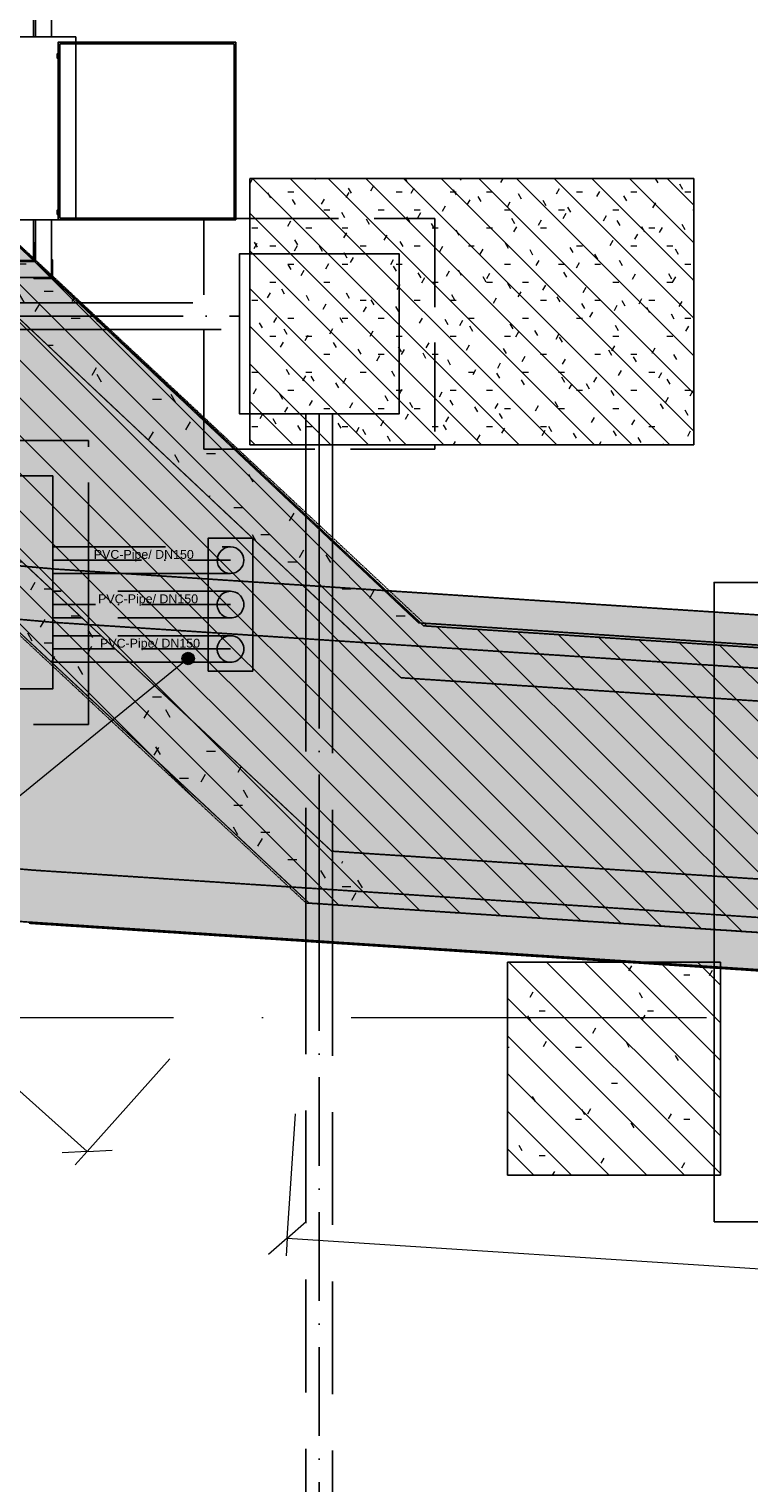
# Model space of a CAD drawing. Header units: millimetres. Extents: x -2694 to 330324, y -17289 to 76899.
# Tile 30 of 142: x 71696 to 75747, y 18130 to 26317. Entities that reach past the tile are written whole.
import ezdxf

# ---------------------------------------------------------------- set-up
doc = ezdxf.new("R2010")
doc.units = ezdxf.units.MM
for name, pattern in [('A_CARA_07', [7, 5, -2]), ('B_CARA_05', [4, 3, -1]), ('IMPORT-A_CARA_07', [700, 500, -200]), ('IMPORT-A_CARA_15', [760, 500, -130, 0, -130]), ('IMPORT-HIDDEN', [952.5, 635, -317.5]), ('Čerchovaná 20mm', [3000, 2000, -500, 0, -500])]:
    doc.linetypes.add(name, pattern=pattern)
for name, color, linetype, lineweight in [('02_0_25386_PODLAHA HALY A ZÁKLADY VESTAVKŮ 4_6_2025_dwg', 8, 'Continuous', 9), ('CA_KOTY', 3, 'Continuous', 9), ('CA_KOTY-100', 3, 'Continuous', 9), ('CA_OSY', 5, 'IMPORT-A_CARA_15', 13), ('CA_PODLAHA CHRÁN_ POPIS', 12, 'IMPORT-A_CARA_15', 25), ('CA_PODLAHA CHRÁNIČKY', 12, 'IMPORT-A_CARA_07', 25), ('CA_PODLAHA OBRYS', 12, 'Continuous', 25), ('CA_POHHRA18', 9, 'Continuous', 9), ('CA_POHHRA25', 7, 'Continuous', 13), ('CA_TEXT25', 7, 'Continuous', 9), ('CA_ZAKLADY25', 7, 'Continuous', 13), ('CA_ZAKLADY5', 1, 'Continuous', 25), ('CA_ZÁKLADY TG', 9, 'Continuous', 25)]:
    doc.layers.add(name, color=color, linetype=linetype, lineweight=lineweight)
doc.styles.add('Arial', font='arial.ttf', dxfattribs={"height": 50})
doc.styles.add('Arial_2', font='arial.ttf', dxfattribs={"width": 0.8, "height": 250})
doc.dimstyles.new('HP_Přímá_-_2_5_mm_Ariel', dxfattribs={"dimscale": 304.8, "dimtxt": 255.06485, "dimasz": 0.656168, "dimexe": 0.328084, "dimexo": 0.0625, "dimgap": 0.164042, "dimtad": 1, "dimdec": 0, "dimzin": 0, "dimdsep": 46, "dimtxsty": 'Arial_2', "dimblk1": 'OBLIQUE', "dimblk2": 'OBLIQUE', "dimsah": 1, "dimcen": 0.09, "dimazin": 0, "dimtfac": 1, "dimtdec": 4, "dimtix": 1, "dimtmove": 0, "dimatfit": 3, "dimfxl": 2.296588, "dimfxlon": 1, "dimtvp": 1, "dimtfill": 1, "dimtolj": 1, "dimtzin": 0, "dimarcsym": 2})
pattern_1 = [(0, (0, 0), (609.6, 152.4), [50.292, -406.908, 50.292, -406.908, -2438.4]), (0, (0, 0), (609.6, 152.4), [-914.4, 50.292, -864.108, 50.292, -406.908, -1066.8]), (0, (0, 0), (609.6, 152.4), [-2286, 50.292, -254.508, 50.292, -711.708]), (120, (228.6, 76.2), (-436.78227, 451.729086), [50.292, -406.908, 50.292, -406.908, -2438.4]), (120, (228.6, 76.2), (-436.78227, 451.729086), [-914.4, 50.292, -864.108, 50.292, -406.908, -1066.8]), (120, (228.6, 76.2), (-436.78227, 451.729086), [-2286, 50.292, -254.508, 50.292, -711.708]), (240, (304.8, 381), (-172.81773, -604.129086), [50.292, -406.908, 50.292, -406.908, -2438.4]), (240, (304.8, 381), (-172.81773, -604.129086), [-914.4, 50.292, -864.108, 50.292, -406.908, -1066.8]), (240, (304.8, 381), (-172.81773, -604.129086), [-2286, 50.292, -254.508, 50.292, -711.708])]
pattern_2 = [(135, (0, 0), (-106.06602, -106.06602), [])]

# ---------------------------------------------------------------- blocks, each defined once
blk = doc.blocks.new('Fundament_ pravoúhlý - 1200 x 1200 x 4400mm-V75-BOURÁNÍ STÁVAJÍCÍCH ZÁKLADOVÝCH PRVKŮ')
at = {"layer": 'CA_ZAKLADY25'}
h = blk.add_hatch(dxfattribs=at)
h.set_pattern_fill('FP_41', color=256, style=0, pattern_type=2)
h.set_pattern_definition([(0, (-74988.01, -20462.72), (812.8, 203.2), [33.528, -576.072, 33.528, -3827.272]), (0, (-74988.01, -20462.72), (812.8, 203.2), [-643.128, -576.072, 33.528, -1185.672, -2032]), (0, (-74988.01, -20462.72), (812.8, 203.2), [-2438.4, 33.528, -576.072, 33.528, -1388.872]), (0, (-74988.01, -20462.72), (812.8, 203.2), [-3081.528, -372.872, 33.528, -982.472]), (120, (-74683.21, -20361.12), (-582.37636, 602.30545), [33.528, -576.072, 33.528, -3827.272]), (120, (-74683.21, -20361.12), (-582.37636, 602.30545), [-643.128, -576.072, 33.528, -1185.672, -2032]), (120, (-74683.21, -20361.12), (-582.37636, 602.30545), [-2438.4, 33.528, -576.072, 33.528, -1388.872]), (120, (-74683.21, -20361.12), (-582.37636, 602.30545), [-3081.528, -372.872, 33.528, -982.472]), (240, (-74581.62, -19954.72), (-230.42364, -805.50545), [33.528, -576.072, 33.528, -3827.272]), (240, (-74581.62, -19954.72), (-230.42364, -805.50545), [-643.128, -576.072, 33.528, -1185.672, -2032]), (240, (-74581.62, -19954.72), (-230.42364, -805.50545), [-2438.4, 33.528, -576.072, 33.528, -1388.872]), (240, (-74581.62, -19954.72), (-230.42364, -805.50545), [-3081.528, -372.872, 33.528, -982.472])])
h.paths.add_polyline_path([(600, 600), (-600, 600), (-600, -600), (600, -600)])
at = {"layer": 'CA_ZAKLADY25', "color": 9, "linetype": 'B_CARA_05', "lineweight": 25}
for p, q in [((600, 600), (-600, 600)), ((-600, 600), (-600, -600)), ((-600, -600), (-600, 600)), ((-600, 600), (600, 600)), ((600, -600), (600, 600)), ((600, 600), (600, -600)), ((-600, -600), (600, -600)), ((600, -600), (-600, -600))]:
    blk.add_line(p, q, dxfattribs=at)
blk = doc.blocks.new('11542 TAO základy_rvt-1-BOURÁNÍ STÁVAJÍCÍCH ZÁKLADOVÝCH PRVKŮ')
at = {"layer": 'CA_ZAKLADY25'}
h = blk.add_hatch(dxfattribs=at)
h.set_pattern_fill('FP_8', color=256, style=0, pattern_type=2)
h.set_pattern_definition([(0, (0, 0), (406.4, 101.6), [33.528, -271.272, 33.528, -271.272, -1625.6]), (0, (0, 0), (406.4, 101.6), [-609.6, 33.528, -576.072, 33.528, -271.272, -711.2]), (0, (0, 0), (406.4, 101.6), [-1524, 33.528, -169.672, 33.528, -474.472]), (120, (152.4, 50.8), (-291.18818, 301.15272), [33.528, -271.272, 33.528, -271.272, -1625.6]), (120, (152.4, 50.8), (-291.18818, 301.15272), [-609.6, 33.528, -576.072, 33.528, -271.272, -711.2]), (120, (152.4, 50.8), (-291.18818, 301.15272), [-1524, 33.528, -169.672, 33.528, -474.472]), (240, (203.2, 254), (-115.21182, -402.75272), [33.528, -271.272, 33.528, -271.272, -1625.6]), (240, (203.2, 254), (-115.21182, -402.75272), [-609.6, 33.528, -576.072, 33.528, -271.272, -711.2]), (240, (203.2, 254), (-115.21182, -402.75272), [-1524, 33.528, -169.672, 33.528, -474.472])])
h.paths.add_polyline_path([(75438, 23975.4), (75438, 25475.4), (72938, 25475.4), (72938, 23975.4), (73001.2, 23975.4)])
at = {"layer": 'CA_ZAKLADY25', "color": 9, "linetype": 'B_CARA_05', "lineweight": 25}
for p, q in [((72938, 23975.4), (72938, 25475.4)), ((72938, 25475.4), (75438, 25475.4)), ((75438, 25475.4), (75438, 23975.4)), ((75438, 23975.4), (72938, 23975.4))]:
    blk.add_line(p, q, dxfattribs=at)
at = {"layer": 'CA_ZAKLADY5', "color": 253, "linetype": 'B_CARA_05', "lineweight": 13}
for p, q in [((75438, 25475.4), (72938, 25475.4)), ((72938, 25475.4), (72938, 23975.4)), ((75438, 23975.4), (75438, 25475.4)), ((72938, 23975.4), (75438, 23975.4))]:
    blk.add_line(p, q, dxfattribs=at)
at = {"layer": 'CA_ZAKLADY25', "color": 9, "linetype": 'B_CARA_05', "lineweight": 25}
blk.add_blockref('Fundament_ pravoúhlý - 1200 x 1200 x 4400mm-V75-BOURÁNÍ STÁVAJÍCÍCH ZÁKLADOVÝCH PRVKŮ', (74988, 20462.7), dxfattribs=at)
blk = doc.blocks.new('02_0_25386_PODLAHA HALY A ZÁKLADY VESTAVKŮ 4_6_2025_dwg_A$Cb521db9a-2769431-BOURÁNÍ STÁVAJÍCÍCH ZÁKLADOVÝCH PRVKŮ')
at = {"layer": 'CA_ZÁKLADY TG', "color": 1}
for p, q in [((6040, 2072), (6040, 2207)), ((6051, 1042), (6051, 811.1)), ((6045, 907), (6040, 907)), ((6034, 812), (5945, 812)), ((5945, 807), (6034, 807)), ((6040, 812), (6034, 812)), ((6034, 807), (6045, 807)), ((6045, 807.3), (6045, 816.8)), ((5713.3, 717), (6046, 717)), ((6041, 717), (6041, 712)), ((6041, 712), (6046, 712)), ((6046, 717), (6135, 717)), ((6046, 712), (6046, 717)), ((6135, 712), (6046, 712)), ((6135, 717), (6141, 717)), ((6146, 712), (6135, 712)), ((6146, 721.7), (6146, 712.3))]:
    blk.add_line(p, q, dxfattribs=at)
at = {"layer": 'CA_ZÁKLADY TG', "color": 1, "flags": 128}
for points in [[(6141, 2072), (6141, 2308), (6141, 2397), (6141, 2403), (6135, 2403), (6046, 2403), (4359.9, 2403)], [(4455.5, 2313), (6051, 2313), (6051, 2072)], [(5121, 1686.5), (5121, 2072), (6278, 2072)], [(6278, 2072), (6278, 1042), (5805.7, 1042)], [(6178, 1977), (6173, 1977), (6173, 1952), (6178, 1952)], [(6178, 1097), (6173, 1097), (6173, 1072), (6178, 1072)], [(6040, 1042), (6040, 907), (6040, 821.5)], [(6141, 726.4), (6141, 812), (6141, 1042)], [(6045, 816.8), (6045, 818), (6045, 907), (6045, 912), (6040, 912)], [(6040, 821.5), (6040, 818), (6040, 812)], [(6051, 811.1), (6051, 807), (6045.4, 807)], [(6146, 812), (6146, 817), (6141, 817)], [(6141, 812), (6146, 812), (6146, 723), (6146, 721.7)], [(6141, 717), (6141, 723), (6141, 726.4)]]:
    blk.add_lwpolyline(points, dxfattribs=at)
for points in [[(7178, 2042), (6178, 2042), (6178, 1042), (7178, 1042)], [(7168, 1052), (6188, 1052), (6188, 2032), (7168, 2032)]]:
    blk.add_lwpolyline(points, close=True, dxfattribs=at)
blk = doc.blocks.new('02_0_25386_PODLAHA HALY A ZÁKLADY VESTAVKŮ 4_6_2025_dwg_A$C0b34a81f-2769432-BOURÁNÍ STÁVAJÍCÍCH ZÁKLADOVÝCH PRVKŮ')
at = {"layer": 'CA_PODLAHA CHRÁN_ POPIS', "color": 1}
for p, q in [((72034.1, 25113.2), (72461.7, 25113.2)), ((72461.7, 25113.2), (72471.8, 25113.2)), ((72471.8, 25113.2), (73288.2, 25113.2)), ((73738.2, 24563.2), (73738.2, 24387.8)), ((73738.2, 24387.8), (73738.2, 23921.1)), ((73738.2, 23921.1), (73738.2, 23911.6)), ((73738.2, 23911.6), (73738.2, 23591.4)), ((72238.2, 23738.2), (73238.2, 23738.2)), ((73738.2, 23591.4), (73738.2, 23509.1)), ((73738.2, 23509.1), (73738.2, 23290.7)), ((72322.5, 23488.2), (72238.2, 23488.2)), ((73238.2, 23488.2), (72322.5, 23488.2)), ((73738.2, 23290.7), (73738.2, 22164.3)), ((72589.8, 23238.2), (72238.2, 23238.2)), ((73238.2, 23238.2), (72589.8, 23238.2)), ((73738.2, 22164.3), (73738.2, 21887.8)), ((73738.2, 21887.8), (73738.2, 21803.5)), ((73738.2, 21803.5), (73738.2, 21593.8)), ((73738.2, 21593.8), (73738.2, 21587.1)), ((73738.2, 21587.1), (73738.2, 11671.2))]:
    blk.add_line(p, q, dxfattribs=at)
at = {"layer": 'CA_PODLAHA CHRÁNIČKY', "color": 1, "linetype": 'IMPORT-HIDDEN'}
for p, q in [((71954.4, 25188.2), (72382, 25188.2)), ((72382, 25188.2), (72392.1, 25188.2)), ((72392.1, 25188.2), (73288.2, 25188.2)), ((70664.9, 25038.2), (72113.8, 25038.2)), ((72113.8, 25038.2), (72541.4, 25038.2)), ((72541.4, 25038.2), (72551.4, 25038.2)), ((72551.4, 25038.2), (73288.2, 25038.2)), ((73663.2, 24563.2), (73663.2, 24387.8)), ((73813.2, 24563.2), (73813.2, 24387.8)), ((73663.2, 24387.8), (73663.2, 23991.7)), ((73813.2, 24387.8), (73813.2, 23850.5)), ((73663.2, 23991.7), (73663.2, 23982.2)), ((73663.2, 23982.2), (73663.2, 23596.3)), ((73813.2, 23850.5), (73813.2, 23841)), ((73813.2, 23841), (73813.2, 23586.5)), ((72238.2, 23813.2), (73238.2, 23813.2)), ((72238.2, 23663.2), (72637.7, 23663.2)), ((72637.7, 23663.2), (73238.2, 23663.2)), ((73663.2, 23596.3), (73663.2, 23579.7)), ((73663.2, 23579.7), (73663.2, 23295.6)), ((73813.2, 23586.5), (73813.2, 23438.5)), ((72242.3, 23563.2), (72238.2, 23563.2)), ((73238.2, 23563.2), (72242.3, 23563.2)), ((73813.2, 23438.5), (73813.2, 23285.9)), ((72402.7, 23413.2), (72238.2, 23413.2)), ((73238.2, 23413.2), (72402.7, 23413.2)), ((72509.6, 23313.2), (72238.2, 23313.2)), ((73238.2, 23313.2), (72509.6, 23313.2)), ((73663.2, 23295.6), (73663.2, 22234.5)), ((73813.2, 23285.9), (73813.2, 22099.2)), ((72670.1, 23163.2), (72238.2, 23163.2)), ((73238.2, 23163.2), (72670.1, 23163.2)), ((73663.2, 22234.5), (73663.2, 21892.6)), ((73813.2, 22099.2), (73813.2, 21882.9)), ((73663.2, 21892.6), (73663.2, 21823.7)), ((73813.2, 21882.9), (73813.2, 21798.6)), ((73663.2, 21823.7), (73663.2, 21598.7)), ((73813.2, 21798.6), (73813.2, 21589)), ((73663.2, 21598.7), (73663.2, 21592)), ((73663.2, 21592), (73663.2, 11671.2)), ((73813.2, 21589), (73813.2, 21582.2)), ((73813.2, 21582.2), (73813.2, 11671.2))]:
    blk.add_line(p, q, dxfattribs=at)
at = {"layer": 'CA_PODLAHA OBRYS', "color": 1, "linetype": 'IMPORT-A_CARA_07'}
for p, q in [((73088.2, 25663.2), (73346.8, 25663.2)), ((73088.2, 24532.9), (73088.2, 25663.2)), ((73346.8, 25663.2), (74388.2, 25663.2)), ((74388.2, 25663.2), (74388.2, 24387.8)), ((73088.2, 24523.5), (73088.2, 24532.9)), ((72438.2, 24413.2), (71333.3, 24413.2)), ((72438.2, 23676.2), (72438.2, 24413.2)), ((73268.5, 24363.2), (73258.5, 24363.2)), ((72438.2, 23380), (72438.2, 23676.2)), ((72438.2, 23375.6), (72438.2, 23380)), ((72438.2, 22969.2), (72438.2, 23375.6))]:
    blk.add_line(p, q, dxfattribs=at)
at = {"layer": 'CA_PODLAHA OBRYS', "color": 1}
for p, q in [((72238.2, 24213.2), (72238.2, 23689.7)), ((72238.2, 23689.7), (72238.2, 24213.2)), ((73363.2, 23863.2), (73362, 23863.2)), ((73363.2, 23615.8), (73363.2, 23862.1)), ((72238.2, 23567), (72238.2, 23689.7)), ((72238.2, 23689.7), (72238.2, 23567)), ((73113.2, 23632.2), (73113.2, 23331.5)), ((73363.2, 23315.2), (73363.2, 23615.8)), ((72238.2, 23388.6), (72238.2, 23567)), ((72238.2, 23567), (72238.2, 23388.6)), ((75959.8, 23446.4), (75959.8, 23276.6)), ((72238.2, 23156.3), (72238.2, 23388.6)), ((72238.2, 23388.6), (72238.2, 23156.3)), ((73113.2, 23331.5), (73113.2, 23113.2)), ((73363.2, 23113.2), (73363.2, 23315.2)), ((75959.8, 23276.6), (75959.8, 23262)), ((75959.8, 23262), (75959.8, 23145.8)), ((73113.2, 23113.2), (73363.2, 23113.2)), ((75959.8, 23145.8), (75959.8, 22961.3)), ((75959.8, 22961.3), (75959.8, 21959.2)), ((75959.8, 21959.2), (75959.8, 21742.8)), ((75959.8, 21742.8), (75959.8, 21658.6)), ((75959.8, 21658.2), (75959.8, 21475.1)), ((75959.8, 21475.1), (75959.8, 21448.9)), ((75959.8, 21448.9), (75959.8, 21442.2)), ((75959.8, 21442.2), (75959.8, 20275.1)), ((75959.8, 20275.1), (75959.8, 20013.3)), ((75959.8, 20013.3), (80596.8, 20013.3))]:
    blk.add_line(p, q, dxfattribs=at)
at = {"layer": 'CA_PODLAHA OBRYS', "color": 1, "flags": 128}
for points in [[(73288.2, 25463.2), (73288.2, 24563.2), (73346.8, 24563.2)], [(73346.8, 24563.2), (73288.2, 24563.2), (73288.2, 25463.2)], [(73346.8, 24563.2), (74188.2, 24563.2), (74188.2, 25463.2), (73346.8, 25463.2)], [(73346.8, 25463.2), (74188.2, 25463.2), (74188.2, 24563.2), (73346.8, 24563.2)], [(73362, 23863.2), (73113.2, 23863.2), (73113.2, 23632.2)], [(86596.8, 23613.3), (75959.8, 23613.3), (75959.8, 23446.4)], [(72238.2, 23156.3), (72238.2, 23013.2), (70938.2, 23013.2), (70938.2, 23504.1)], [(70938.2, 23013.2), (72238.2, 23013.2), (72238.2, 23156.3)]]:
    blk.add_lwpolyline(points, dxfattribs=at)
for points in [[(73346.8, 25463.2), (73288.2, 25463.2)], [(71547.2, 24213.2), (72238.2, 24213.2)]]:
    blk.add_lwpolyline(points, close=True, dxfattribs=at)
at = {"layer": 'CA_PODLAHA OBRYS', "color": 1, "linetype": 'IMPORT-A_CARA_07', "flags": 128}
for points in [[(73258.5, 24363.2), (73088.2, 24363.2), (73088.2, 24523.5)], [(74388.2, 24387.8), (74388.2, 24363.2), (73268.5, 24363.2)], [(70738.2, 23521.9), (70738.2, 22813.2), (72438.2, 22813.2), (72438.2, 22969.2)]]:
    blk.add_lwpolyline(points, dxfattribs=at)
at = {"layer": 'CA_PODLAHA OBRYS', "color": 1}
blk.add_circle((73238.2, 23738.2), 75, dxfattribs=at)
for centre, start, end in [((73238.2, 23488.2), 166.15385, 193.84615), ((73238.2, 23488.2), 138.46154, 166.15385), ((73238.2, 23488.2), 110.76923, 138.46154), ((73238.2, 23488.2), 83.07692, 110.76923), ((73238.2, 23488.2), 55.38462, 83.07692), ((73238.2, 23488.2), 27.69231, 55.38462), ((73238.2, 23488.2), 0, 27.69231), ((73238.2, 23488.2), 193.84615, 221.53846), ((73238.2, 23488.2), 221.53846, 249.23077), ((73238.2, 23488.2), 249.23077, 276.92308), ((73238.2, 23488.2), 276.92308, 304.61538), ((73238.2, 23488.2), 304.61538, 332.30769), ((73238.2, 23488.2), 332.30769, 0), ((73238.2, 23238.2), 27.69231, 193.84615), ((73238.2, 23238.2), 0, 27.69231), ((73238.2, 23238.2), 193.84615, 221.53846), ((73238.2, 23238.2), 221.53846, 332.30769), ((73238.2, 23238.2), 332.30769, 0)]:
    blk.add_arc(centre, 75, start, end, dxfattribs=at)
blk.add_blockref('02_0_25386_PODLAHA HALY A ZÁKLADY VESTAVKŮ 4_6_2025_dwg_A$Cb521db9a-2769431-BOURÁNÍ STÁVAJÍCÍCH ZÁKLADOVÝCH PRVKŮ', (66090.2, 24613.2))
at = {"layer": 'CA_PODLAHA CHRÁN_ POPIS', "char_height": 50, "width": 672.141, "attachment_point": 2, "line_spacing_factor": 0.941778, "style": 'Arial'}
for insert in [(72750.2, 23795.8), (72774.4, 23545.8), (72785.4, 23295.8)]:
    blk.add_mtext('PVC-Pipe/ DN150', dxfattribs=dict(at, insert=insert))
blk = doc.blocks.new('02_0_25386_PODLAHA HALY A ZÁKLADY VESTAVKŮ 4_6_2025_dwg-2745952-BOURÁNÍ STÁVAJÍCÍCH ZÁKLADOVÝCH PRVKŮ')
blk.add_blockref('02_0_25386_PODLAHA HALY A ZÁKLADY VESTAVKŮ 4_6_2025_dwg_A$C0b34a81f-2769432-BOURÁNÍ STÁVAJÍCÍCH ZÁKLADOVÝCH PRVKŮ', (2306173.8, -1797959.4))
blk = doc.blocks.new('DIMBLOCK9-BOURÁNÍ STÁVAJÍCÍCH ZÁKLADOVÝCH PRVKŮ')
at = {"layer": 'CA_KOTY-100'}
for p, q in [((73148.8, 19509.1), (73194.5, 20207.6)), ((73148.8, 19509.1), (73255.1, 19602.4)), ((73148.8, 19509.1), (73042.5, 19415.8)), ((73148.8, 19509.1), (73142.2, 19409.3)), ((73148.8, 19509.1), (90686.5, 18362.1)), ((90686.5, 18362.1), (90732.2, 19060.6)), ((90686.5, 18362.1), (90792.8, 18455.3)), ((90686.5, 18362.1), (90580.2, 18268.8)), ((90686.5, 18362.1), (90680, 18262.3))]:
    blk.add_line(p, q, dxfattribs=at)
at = {"layer": 'CA_KOTY-100', "color": 0, "insert": (81560.3, 19334.3), "char_height": 250, "width": 918.233, "attachment_point": 1, "rotation": 356.25798, "line_spacing_factor": 0.941778, "style": 'Arial_2', "bg_fill": 3, "box_fill_scale": 1.25, "bg_fill_color": 256, "bg_fill_true_color": 13158600, "bg_fill_transparency": 0}
blk.add_mtext('17575', dxfattribs=at)
blk = doc.blocks.new('_Oblique')
at = {"color": 0, "linetype": 'ByBlock', "lineweight": -2}
blk.add_line((-0.5, -0.5), (0.5, 0.5), dxfattribs=at)
blk = doc.blocks.new('DIMBLOCK10-BOURÁNÍ STÁVAJÍCÍCH ZÁKLADOVÝCH PRVKŮ')
at = {"layer": 'CA_KOTY-100'}
for p, q in [((66814.6, 24648.9), (67281, 25170.9)), ((66814.6, 24648.9), (66673.5, 24641)), ((66814.6, 24648.9), (66748, 24574.3)), ((66814.6, 24648.9), (66955.8, 24656.9)), ((66814.6, 24648.9), (72022.5, 19996.2)), ((72022.5, 19996.2), (72488.9, 20518.2)), ((72022.5, 19996.2), (71881.3, 19988.2)), ((72022.5, 19996.2), (71955.9, 19921.6)), ((72022.5, 19996.2), (72163.7, 20004.1))]:
    blk.add_line(p, q, dxfattribs=at)
at = {"layer": 'CA_KOTY-100', "color": 0, "insert": (69439.9, 22805.8), "char_height": 250, "width": 734.587, "attachment_point": 1, "rotation": 318.22197, "line_spacing_factor": 0.941778, "style": 'Arial_2', "bg_fill": 3, "box_fill_scale": 1.25, "bg_fill_color": 256, "bg_fill_true_color": 13158600, "bg_fill_transparency": 0}
blk.add_mtext('6984', dxfattribs=at)

msp = doc.modelspace()

# ---------------------------------------------------------------- hatches: boundary and pattern name
at = {"layer": 'CA_POHHRA18'}
h = msp.add_hatch(dxfattribs=at)
h.set_pattern_fill('FP_191', color=90, style=0, pattern_type=2)
h.set_pattern_definition(pattern_2)
h.paths.add_polyline_path([(90810.2, 20252.9), (90914.3, 21844.6), (73936.6, 22955), (69231.8, 27354.5), (68162.5, 26157.6), (73254.6, 21395.9), (82639.5, 20784.9)])
h.paths.add_polyline_path([(153317.7, 24114.7), (164295.2, 25632.4), (171831.9, 25828), (171790.4, 27427), (164161.3, 27229.1), (153098.6, 25699.6)])
h = msp.add_hatch(dxfattribs=at)
h.set_pattern_fill('FP_191', color=90, style=0, pattern_type=2)
h.set_pattern_definition(pattern_2)
h.paths.add_polyline_path([(73001.2, 23975.4), (75438, 23975.4), (75438, 25475.4), (72938, 25475.4), (72938, 23975.4)])
h = msp.add_hatch(dxfattribs=at)
h.set_pattern_fill('FP_191', color=90, style=0, pattern_type=2)
h.set_pattern_definition(pattern_2)
h.paths.add_polyline_path([(74388, 21062.7), (74388, 19862.7), (75588, 19862.7), (75588, 21062.7)])
at = {"layer": 'CA_POHHRA25', "linetype": 'B_CARA_05'}
h = msp.add_hatch(dxfattribs=at)
h.set_pattern_fill('FP_7', color=256, style=0, pattern_type=2)
h.set_pattern_definition(pattern_1)
h.paths.add_polyline_path([(71825.7, 22976.5), (71848.8, 23275.6), (258, 29642.5), (231.4, 29343.7), (63362.9, 23729.1)])
h = msp.add_hatch(dxfattribs=at)
h.set_pattern_fill('FP_6', color=256, style=0, pattern_type=2)
h.set_pattern_definition(pattern_1)
h.paths.add_polyline_path([(71695.8, 21281.4), (71718.8, 21580.5), (107.4, 27949.2), (80.8, 27650.3), (63362.9, 22022.4)])
h = msp.add_hatch(dxfattribs=at)
h.set_pattern_fill('FP_4', color=256, style=0, pattern_type=2)
h.set_pattern_definition(pattern_1)
h.paths.add_polyline_path([(73916.4, 22956.3), (68690.1, 27875.8), (68219.9, 27906.4), (73446.1, 22986.9)])
h = msp.add_hatch(dxfattribs=at)
h.set_pattern_fill('FP_2', color=256, style=0, pattern_type=2)
h.set_pattern_definition(pattern_1)
h.paths.add_polyline_path([(73744.3, 21364.1), (68480.8, 26286), (68008.7, 26316.7), (73272.1, 21394.9)])
h = msp.add_hatch(dxfattribs=at)
h.set_pattern_fill('FP_6', color=256, style=0, pattern_type=2)
h.set_pattern_definition(pattern_1)
h.paths.add_polyline_path([(112655.7, 20312.7), (114133, 20516.9), (71848.8, 23275.6), (71825.7, 22976.5), (111554.5, 20384.5)])
h = msp.add_hatch(dxfattribs=at)
h.set_pattern_fill('FP_3', color=256, style=0, pattern_type=2)
h.set_pattern_definition(pattern_1)
h.paths.add_polyline_path([(114243.5, 20024.6), (114232.6, 20325.9), (73446.1, 22986.9), (73789.3, 22663.9), (111554.5, 20200)])
h = msp.add_hatch(dxfattribs=at)
h.set_pattern_fill('FP_2', color=256, style=0, pattern_type=2)
h.set_pattern_definition(pattern_1)
h.paths.add_polyline_path([(114290.7, 18718.7), (114279.8, 19020.1), (73398.7, 21687.3), (73744.3, 21364.1), (111554.5, 18897.3)])
h = msp.add_hatch(dxfattribs=at)
h.set_pattern_fill('FP_6', color=256, style=0, pattern_type=2)
h.set_pattern_definition(pattern_1)
h.paths.add_polyline_path([(114205.5, 18507.9), (114194.6, 18809.3), (71718.8, 21580.5), (71695.8, 21281.4), (111554.5, 18680.9)])
at = {"layer": 'CA_TEXT25'}
h = msp.add_hatch(color=256, dxfattribs=at)
edge = h.paths.add_edge_path()
edge.add_arc((72591.4, 22772.2), 35, 0, 360)
at = {"layer": 'CA_ZAKLADY25', "linetype": 'B_CARA_05'}
h = msp.add_hatch(dxfattribs=at)
h.set_pattern_fill('FP_6', color=256, style=0, pattern_type=2)
h.set_pattern_definition(pattern_1)
h.paths.add_polyline_path([(114295.2, 18711.8), (164290.8, 25624.3), (256533.4, 28017.2), (300316.5, 24830.7), (300433, 26438.8), (256575.5, 29630.7), (164143.8, 27232.5), (114232, 20331.6), (73888.4, 22973.1), (68679.3, 27876.5), (374.8, 32323.6), (270.9, 30726.9), (68008.8, 26316.6), (73272.1, 21394.9), (111554.5, 18891.1)])
h = msp.add_hatch(dxfattribs=at)
h.set_pattern_fill('FP_6', color=256, style=0, pattern_type=2)
h.set_pattern_definition(pattern_1)
h.paths.add_polyline_path([(114295.2, 18711.8), (164290.8, 25624.3), (256533.4, 28017.2), (300316.5, 24830.7), (300433, 26438.8), (256575.5, 29630.7), (164143.8, 27232.5), (114232, 20331.6), (73888.4, 22973.1), (68679.3, 27876.5), (374.8, 32323.6), (270.9, 30726.9), (68008.8, 26316.6), (73272.1, 21394.9), (111554.5, 18891.1)])
h = msp.add_hatch(dxfattribs=at)
h.set_pattern_fill('FP_6', color=256, style=0, pattern_type=2)
h.set_pattern_definition(pattern_1)
h.paths.add_polyline_path([(114205.2, 18514.7), (164274.5, 25437.3), (256538.1, 27831.1), (300315, 24639.3), (300460.1, 26633.1), (256584.9, 29826.2), (164111.1, 27427), (114133, 20516.9), (71848.8, 23275.6), (259.8, 29642.3), (82.6, 27650.1), (71406.6, 21306.9), (111554.5, 18687.6)])
h = msp.add_hatch(dxfattribs=at)
h.set_pattern_fill('FP_6', color=256, style=0, pattern_type=2)
h.set_pattern_definition(pattern_1)
h.paths.add_polyline_path([(114205.2, 18514.7), (164274.5, 25437.3), (256538.1, 27831.1), (300315, 24639.3), (300460.1, 26633.1), (256584.9, 29826.2), (164111.1, 27427), (114133, 20516.9), (71848.8, 23275.6), (259.8, 29642.3), (82.6, 27650.1), (71406.6, 21306.9), (111554.5, 18687.6)])

# ---------------------------------------------------------------- linework, layer by layer
at = {"layer": 'CA_OSY', "linetype": 'Čerchovaná 20mm', "lineweight": 9}
msp.add_line((-1493.6, 20749.9), (299971.9, 20749.9), dxfattribs=at)
at = {"layer": 'CA_POHHRA25', "linetype": 'B_CARA_05', "lineweight": 9}
for p, q in [((71848.8, 23275.6), (258, 29642.5)), ((258, 29642.5), (71848.8, 23275.6)), ((71825.7, 22976.5), (231.4, 29343.7)), ((231.4, 29343.7), (71825.7, 22976.5)), ((71718.8, 21580.5), (107.4, 27949.2)), ((107.4, 27949.2), (71718.8, 21580.5)), ((73916.4, 22956.3), (68690.1, 27875.8)), ((68690.1, 27875.8), (73916.4, 22956.3)), ((73789.3, 22663.9), (68563, 27583.4)), ((68563, 27583.4), (73789.3, 22663.9)), ((68135.3, 26609.1), (73398.7, 21687.3)), ((73398.7, 21687.3), (68135.3, 26609.1)), ((68008.7, 26316.7), (73272.1, 21394.9)), ((73272.1, 21394.9), (68008.7, 26316.7)), ((71848.8, 23275.6), (115621.2, 20419.8)), ((115621.2, 20419.8), (71848.8, 23275.6)), ((71825.7, 22976.5), (112655.7, 20312.7)), ((112655.7, 20312.7), (71825.7, 22976.5)), ((114232.6, 20325.9), (73916.4, 22956.3)), ((73916.4, 22956.3), (114232.6, 20325.9)), ((114243.5, 20024.6), (73789.3, 22663.9)), ((73789.3, 22663.9), (114243.5, 20024.6)), ((73398.7, 21687.3), (114279.8, 19020.1)), ((114279.8, 19020.1), (73398.7, 21687.3)), ((114194.6, 18809.3), (71718.8, 21580.5)), ((71718.8, 21580.5), (114194.6, 18809.3)), ((73272.1, 21394.9), (114290.7, 18718.7)), ((114290.7, 18718.7), (73272.1, 21394.9)), ((114205.5, 18507.9), (71695.8, 21281.4)), ((71695.8, 21281.4), (114205.5, 18507.9))]:
    msp.add_line(p, q, dxfattribs=at)
at = {"layer": 'CA_POHHRA25', "linetype": 'A_CARA_07', "lineweight": 9}
for p, q in [((73936.6, 22955), (69231.8, 27354.5)), ((68162.5, 26157.6), (73254.6, 21395.9)), ((72938, 25475.4), (72938, 23975.4)), ((75438, 25475.4), (72938, 25475.4)), ((75438, 23975.4), (75438, 25475.4)), ((72938, 23975.4), (75438, 23975.4)), ((90914.3, 21844.6), (73936.6, 22955)), ((73254.6, 21395.9), (90810.2, 20252.9)), ((74388, 21062.7), (74388, 19862.7)), ((75588, 21062.7), (74388, 21062.7)), ((75588, 19862.7), (75588, 21062.7)), ((74388, 19862.7), (75588, 19862.7))]:
    msp.add_line(p, q, dxfattribs=at)
at = {"layer": 'CA_TEXT25', "color": 50}
msp.add_circle((72591.4, 22772.2), 35, dxfattribs=at)
at = {"layer": 'CA_ZAKLADY25', "linetype": 'B_CARA_05', "lineweight": 9}
for p, q in [((259.8, 29642.3), (71848.8, 23275.6)), ((71848.8, 23275.6), (259.8, 29642.3)), ((259.8, 29642.3), (71848.8, 23275.6)), ((71848.8, 23275.6), (259.8, 29642.3)), ((68679.3, 27876.5), (73888.4, 22973.1)), ((68679.3, 27876.5), (73888.4, 22973.1)), ((73888.4, 22973.1), (68679.3, 27876.5)), ((73888.4, 22973.1), (68681.4, 27874.4)), ((73272.1, 21394.9), (68008.8, 26316.6)), ((68008.8, 26316.6), (73272.1, 21394.9)), ((73272.1, 21394.9), (68008.8, 26316.6)), ((68008.8, 26316.6), (73272.1, 21394.9)), ((71848.8, 23275.6), (114133, 20516.9)), ((114133, 20516.9), (71848.8, 23275.6)), ((71848.8, 23275.6), (114133, 20516.9)), ((114133, 20516.9), (71848.8, 23275.6)), ((73888.4, 22973.1), (114232, 20331.6)), ((114232, 20331.6), (73888.4, 22973.1)), ((73888.4, 22973.1), (114232, 20331.6)), ((114232, 20331.6), (73888.4, 22973.1)), ((114295.2, 18711.8), (73272.1, 21394.9)), ((73272.1, 21394.9), (114295.2, 18711.8)), ((114295.2, 18711.8), (73272.1, 21394.9)), ((73272.1, 21394.9), (114295.2, 18711.8)), ((114205.2, 18514.7), (71406.6, 21306.9)), ((71406.6, 21306.9), (114205.2, 18514.7)), ((114205.2, 18514.7), (71406.6, 21306.9)), ((71406.6, 21306.9), (114205.2, 18514.7))]:
    msp.add_line(p, q, dxfattribs=at)

# ---------------------------------------------------------------- block references
at = {"lineweight": 5}
msp.add_blockref('11542 TAO základy_rvt-1-BOURÁNÍ STÁVAJÍCÍCH ZÁKLADOVÝCH PRVKŮ', (0, 0), dxfattribs=at)
at = {"layer": '02_0_25386_PODLAHA HALY A ZÁKLADY VESTAVKŮ 4_6_2025_dwg', "color": 240, "linetype": 'IMPORT-A_CARA_07'}
msp.add_blockref('02_0_25386_PODLAHA HALY A ZÁKLADY VESTAVKŮ 4_6_2025_dwg-2745952-BOURÁNÍ STÁVAJÍCÍCH ZÁKLADOVÝCH PRVKŮ', (-2306582.6, 1797547.1), dxfattribs=at)

# ---------------------------------------------------------------- next in the draw order: dimensions: what is measured, and where the dimension line sits
at = {"layer": 'CA_KOTY'}
for base, p1, p2, angle, override, picture, middle in [((72022.5, 19996.2), (67281, 25170.9), (72488.9, 20518.2), 318.22197, {"dimpost": '<>', "dimfxl": 6983.52344}, 'DIMBLOCK10-BOURÁNÍ STÁVAJÍCÍCH ZÁKLADOVÝCH PRVKŮ', (69536.9, 22455)), ((90686.5, 18362.1), (73194.5, 20207.6), (90732.2, 19060.6), 356.25798, {"dimpost": '<>', "dimfxl": 17575.213684}, 'DIMBLOCK9-BOURÁNÍ STÁVAJÍCÍCH ZÁKLADOVÝCH PRVKŮ', (81929.2, 19112.8))]:
    dim = msp.add_linear_dim(base=base, p1=p1, p2=p2, angle=angle, dimstyle='HP_Přímá_-_2_5_mm_Ariel', override=override, dxfattribs=at)
    dim.commit()
    dim.dimension.update_dxf_attribs({"geometry": picture, "text_midpoint": middle})

# ---------------------------------------------------------------- next in the draw order: linework, layer by layer
at = {"layer": 'CA_TEXT25', "color": 50}
msp.add_line((72591.4, 22772.2), (70513.9, 21078.7), dxfattribs=at)

doc.saveas('drawing.dxf')
